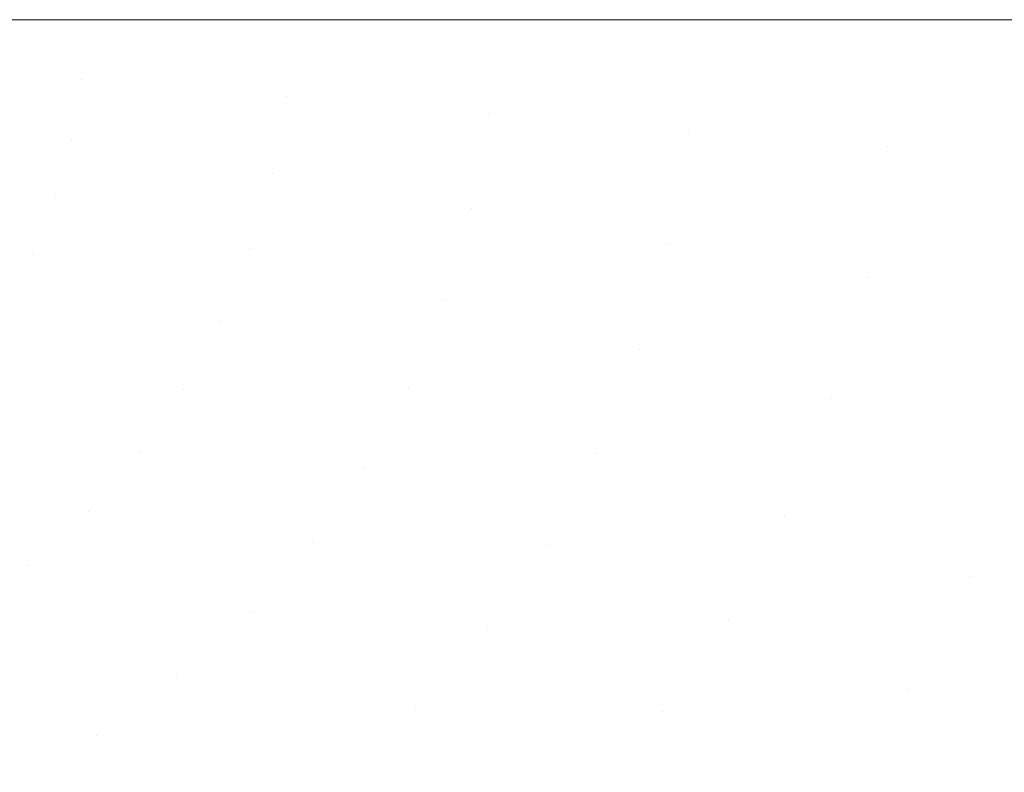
# Model space of a CAD drawing. Header units: centimetres. Extents: x -26.4 to 27.6, y -20.6 to 15.1.
# Tile 253 of 256: x 5.4 to 13.5, y -8.9 to -2.7. Entities that reach past the tile are written whole.
import ezdxf

# ---------------------------------------------------------------- set-up
doc = ezdxf.new("R2010")
doc.units = ezdxf.units.CM
doc.header["$LTSCALE"] = 2.54
doc.layers.add('Lucido design-1', color=7, linetype='Continuous')

# ---------------------------------------------------------------- blocks, each defined once
blk = doc.blocks.new('Gruppo-1')
at = {"color": 5, "linetype": 'Continuous', "lineweight": 9}
for points, invisible_edges in [([(5.867, -3.207, -311.9149), (5.8989, -2.7163, -311.9145), (4.1926, -2.7163, -311.9886), (4.1753, -3.0692, -311.9886)], 9), ([(5.8989, -2.7163, -311.9145), (5.867, -3.207, -311.9149), (7.5487, -3.346, -311.7102)], 11), ([(7.5487, -3.346, -311.7102), (7.5945, -2.7163, -311.7089), (5.8989, -2.7163, -311.9145)], 9), ([(7.5945, -2.7163, -311.7089), (7.5487, -3.346, -311.7102), (9.2166, -3.4856, -311.4038)], 11), ([(9.2166, -3.4856, -311.4038), (9.2747, -2.7163, -311.4016), (7.5945, -2.7163, -311.7089)], 9), ([(9.2747, -2.7163, -311.4016), (9.2166, -3.4856, -311.4038), (10.8686, -3.6248, -311.0101)], 11), ([(10.8686, -3.6248, -311.0101), (10.9369, -2.7163, -311.0076), (9.2747, -2.7163, -311.4016)], 9), ([(10.9369, -2.7163, -311.0076), (10.8686, -3.6248, -311.0101), (12.4992, -3.7626, -310.5247)], 11), ([(12.4992, -3.7626, -310.5247), (12.5748, -2.7163, -310.523), (10.9369, -2.7163, -311.0076)], 9), ([(12.5748, -2.7163, -310.523), (12.4992, -3.7626, -310.5247), (14.0967, -3.8983, -309.93)], 11), ([(14.0967, -3.8983, -309.93), (14.1764, -2.7163, -309.9298), (12.5748, -2.7163, -310.523)], 9), ([(4.1753, -3.0692, -311.9886), (4.1235, -3.4186, -311.9886), (5.7826, -3.6989, -311.915)], 10), ([(5.7826, -3.6989, -311.915), (5.867, -3.207, -311.9149), (4.1753, -3.0692, -311.9886)], 11), ([(5.867, -3.207, -311.9149), (5.7826, -3.6989, -311.915), (7.4349, -3.9833, -311.7105)], 11), ([(7.4349, -3.9833, -311.7105), (7.5487, -3.346, -311.7102), (5.867, -3.207, -311.9149)], 11), ([(7.5487, -3.346, -311.7102), (7.4349, -3.9833, -311.7105), (9.0771, -4.2695, -311.4036)], 11), ([(9.0771, -4.2695, -311.4036), (9.2166, -3.4856, -311.4038), (7.5487, -3.346, -311.7102)], 11), ([(4.1235, -3.4186, -311.9886), (4.0376, -3.7613, -311.9886), (5.6463, -4.1807, -311.9149)], 10), ([(5.6463, -4.1807, -311.9149), (5.7826, -3.6989, -311.915), (4.1235, -3.4186, -311.9886)], 11), ([(9.2166, -3.4856, -311.4038), (9.0771, -4.2695, -311.4036), (10.7075, -4.5547, -311.0068)], 11), ([(10.7075, -4.5547, -311.0068), (10.8686, -3.6248, -311.0101), (9.2166, -3.4856, -311.4038)], 11), ([(10.8686, -3.6248, -311.0101), (10.7075, -4.5547, -311.0068), (12.3208, -4.8358, -310.5153)], 11), ([(12.3208, -4.8358, -310.5153), (12.4992, -3.7626, -310.5247), (10.8686, -3.6248, -311.0101)], 11), ([(5.7826, -3.6989, -311.915), (5.6463, -4.1807, -311.9149), (7.2541, -4.6011, -311.71)], 11), ([(7.2541, -4.6011, -311.71), (7.4349, -3.9833, -311.7105), (5.7826, -3.6989, -311.915)], 11), ([(4.0376, -3.7613, -311.9886), (3.9186, -4.094, -311.9886), (5.4594, -4.6484, -311.9147)], 10), ([(5.4594, -4.6484, -311.9147), (5.6463, -4.1807, -311.9149), (4.0376, -3.7613, -311.9886)], 11), ([(14.0145, -4.5078, -309.9233), (12.4992, -3.7626, -310.5247), (12.3208, -4.8358, -310.5153)], 11), ([(14.0145, -4.5078, -309.9233), (14.0967, -3.8983, -309.93), (12.4992, -3.7626, -310.5247)], 11), ([(7.4349, -3.9833, -311.7105), (7.2541, -4.6011, -311.71), (8.8576, -5.0201, -311.4012)], 11), ([(8.8576, -5.0201, -311.4012), (9.0771, -4.2695, -311.4036), (7.4349, -3.9833, -311.7105)], 11), ([(5.2255, -5.0926, -311.9143), (5.4594, -4.6484, -311.9147), (3.9186, -4.094, -311.9886)], 11), ([(5.6463, -4.1807, -311.9149), (5.4594, -4.6484, -311.9147), (7.0069, -5.2004, -311.7089)], 11), ([(7.0069, -5.2004, -311.7089), (7.2541, -4.6011, -311.71), (5.6463, -4.1807, -311.9149)], 11), ([(9.0771, -4.2695, -311.4036), (8.8576, -5.0201, -311.4012), (10.4549, -5.4336, -310.9984)], 11), ([(10.4549, -5.4336, -310.9984), (10.7075, -4.5547, -311.0068), (9.0771, -4.2695, -311.4036)], 11), ([(12.3208, -4.8358, -310.5153), (13.9055, -5.1101, -309.9126), (14.0145, -4.5078, -309.9233)], 11), ([(7.2541, -4.6011, -311.71), (7.0069, -5.2004, -311.7089), (8.5574, -5.747, -311.397)], 11), ([(8.5574, -5.747, -311.397), (8.8576, -5.0201, -311.4012), (7.2541, -4.6011, -311.71)], 11), ([(10.7075, -4.5547, -311.0068), (10.4549, -5.4336, -310.9984), (12.0404, -5.8368, -310.4963)], 11), ([(12.0404, -5.8368, -310.4963), (12.3208, -4.8358, -310.5153), (10.7075, -4.5547, -311.0068)], 11), ([(5.4594, -4.6484, -311.9147), (5.2255, -5.0926, -311.9143), (6.7017, -5.7602, -311.7072)], 11), ([(6.7017, -5.7602, -311.7072), (7.0069, -5.2004, -311.7089), (5.4594, -4.6484, -311.9147)], 11), ([(13.7705, -5.6676, -309.8982), (12.3208, -4.8358, -310.5153), (12.0404, -5.8368, -310.4963)], 11), ([(13.7705, -5.6676, -309.8982), (13.9055, -5.1101, -309.9126), (12.3208, -4.8358, -310.5153)], 11), ([(8.8576, -5.0201, -311.4012), (8.5574, -5.747, -311.397), (10.108, -6.2827, -310.9859)], 11), ([(10.108, -6.2827, -310.9859), (10.4549, -5.4336, -310.9984), (8.8576, -5.0201, -311.4012)], 11), ([(5.2255, -5.0926, -311.9143), (4.9477, -5.5091, -311.9139), (6.3427, -6.2784, -311.7051)], 11), ([(6.3427, -6.2784, -311.7051), (6.7017, -5.7602, -311.7072), (5.2255, -5.0926, -311.9143)], 11), ([(7.0069, -5.2004, -311.7089), (6.7017, -5.7602, -311.7072), (8.1908, -6.4139, -311.3915)], 11), ([(8.1908, -6.4139, -311.3915), (8.5574, -5.747, -311.397), (7.0069, -5.2004, -311.7089)], 11), ([(4.9477, -5.5091, -311.9139), (4.6264, -5.897, -311.9134), (5.9222, -6.7637, -311.7029)], 11), ([(5.9222, -6.7637, -311.7029), (6.3427, -6.2784, -311.7051), (4.9477, -5.5091, -311.9139)], 11), ([(10.4549, -5.4336, -310.9984), (10.108, -6.2827, -310.9859), (11.6526, -6.8007, -310.4695)], 11), ([(11.6526, -6.8007, -310.4695), (12.0404, -5.8368, -310.4963), (10.4549, -5.4336, -310.9984)], 11), ([(12.0404, -5.8368, -310.4963), (13.6026, -6.2263, -309.8804), (13.7705, -5.6676, -309.8982)], 11), ([(8.5574, -5.747, -311.397), (8.1908, -6.4139, -311.3915), (9.688, -7.0477, -310.9704)], 11), ([(9.688, -7.0477, -310.9704), (10.108, -6.2827, -310.9859), (8.5574, -5.747, -311.397)], 11), ([(6.7017, -5.7602, -311.7072), (6.3427, -6.2784, -311.7051), (7.7626, -7.0232, -311.385)], 11), ([(7.7626, -7.0232, -311.385), (8.1908, -6.4139, -311.3915), (6.7017, -5.7602, -311.7072)], 11), ([(4.6264, -5.897, -311.9134), (4.2644, -6.2517, -311.9129), (5.4413, -7.2094, -311.7006)], 11), ([(5.4413, -7.2094, -311.7006), (5.9222, -6.7637, -311.7029), (4.6264, -5.897, -311.9134)], 11), ([(12.0404, -5.8368, -310.4963), (11.6526, -6.8007, -310.4695), (13.1794, -7.2965, -309.836)], 11), ([(13.1794, -7.2965, -309.836), (13.6026, -6.2263, -309.8804), (12.0404, -5.8368, -310.4963)], 11), ([(13.6026, -6.2263, -309.8804), (13.1794, -7.2965, -309.836), (14.6759, -7.7692, -309.0839)], 11), ([(4.9101, -7.6059, -311.6984), (5.4413, -7.2094, -311.7006), (4.2644, -6.2517, -311.9129)], 11), ([(6.3427, -6.2784, -311.7051), (5.9222, -6.7637, -311.7029), (7.2521, -7.5987, -311.378)], 11), ([(7.2521, -7.5987, -311.378), (7.7626, -7.0232, -311.385), (6.3427, -6.2784, -311.7051)], 11), ([(10.108, -6.2827, -310.9859), (9.688, -7.0477, -310.9704), (11.1855, -7.6537, -310.4367)], 11), ([(11.1855, -7.6537, -310.4367), (11.6526, -6.8007, -310.4695), (10.108, -6.2827, -310.9859)], 11), ([(8.1908, -6.4139, -311.3915), (7.7626, -7.0232, -311.385), (9.1996, -7.737, -310.9526)], 11), ([(9.1996, -7.737, -310.9526), (9.688, -7.0477, -310.9704), (8.1908, -6.4139, -311.3915)], 11), ([(5.9222, -6.7637, -311.7029), (5.4413, -7.2094, -311.7006), (6.6566, -8.1316, -311.3709)], 11), ([(6.6566, -8.1316, -311.3709), (7.2521, -7.5987, -311.378), (5.9222, -6.7637, -311.7029)], 11), ([(11.6526, -6.8007, -310.4695), (11.1855, -7.6537, -310.4367), (12.6704, -8.2273, -309.782)], 11), ([(12.6704, -8.2273, -309.782), (13.1794, -7.2965, -309.836), (11.6526, -6.8007, -310.4695)], 11), ([(7.7626, -7.0232, -311.385), (7.2521, -7.5987, -311.378), (8.6057, -8.3935, -310.9335)], 11), ([(8.6057, -8.3935, -310.9335), (9.1996, -7.737, -310.9526), (7.7626, -7.0232, -311.385)], 11), ([(9.688, -7.0477, -310.9704), (9.1996, -7.737, -310.9526), (10.6432, -8.4108, -310.3996)], 11), ([(10.6432, -8.4108, -310.3996), (11.1855, -7.6537, -310.4367), (9.688, -7.0477, -310.9704)], 11), ([(5.4413, -7.2094, -311.7006), (4.9101, -7.6059, -311.6984), (5.9918, -8.6062, -311.364)], 11), ([(5.9918, -8.6062, -311.364), (6.6566, -8.1316, -311.3709), (5.4413, -7.2094, -311.7006)], 11), ([(13.1794, -7.2965, -309.836), (12.6704, -8.2273, -309.782), (14.1288, -8.7689, -309.0083)], 11), ([(14.1288, -8.7689, -309.0083), (14.6759, -7.7692, -309.0839), (13.1794, -7.2965, -309.836)], 11), ([(5.2718, -9.0151, -311.3577), (5.9918, -8.6062, -311.364), (4.9101, -7.6059, -311.6984)], 11), ([(7.2521, -7.5987, -311.378), (6.6566, -8.1316, -311.3709), (7.8989, -9.0066, -310.914)], 11), ([(7.8989, -9.0066, -310.914), (8.6057, -8.3935, -310.9335), (7.2521, -7.5987, -311.378)], 11), ([(11.1855, -7.6537, -310.4367), (10.6432, -8.4108, -310.3996), (12.0782, -9.0402, -309.7211)], 11), ([(12.0782, -9.0402, -309.7211), (12.6704, -8.2273, -309.782), (11.1855, -7.6537, -310.4367)], 11), ([(9.1996, -7.737, -310.9526), (8.6057, -8.3935, -310.9335), (9.9704, -9.1365, -310.3599)], 11), ([(9.9704, -9.1365, -310.3599), (10.6432, -8.4108, -310.3996), (9.1996, -7.737, -310.9526)], 11), ([(6.6566, -8.1316, -311.3709), (5.9918, -8.6062, -311.364), (7.1008, -9.5537, -310.895)], 11), ([(7.1008, -9.5537, -310.895), (7.8989, -9.0066, -310.914), (6.6566, -8.1316, -311.3709)], 11), ([(12.6704, -8.2273, -309.782), (12.0782, -9.0402, -309.7211), (13.4883, -9.6274, -308.9233)], 11), ([(13.4883, -9.6274, -308.9233), (14.1288, -8.7689, -309.0083), (12.6704, -8.2273, -309.782)], 11), ([(8.6057, -8.3935, -310.9335), (7.8989, -9.0066, -310.914), (9.1543, -9.8187, -310.3193)], 11), ([(9.1543, -9.8187, -310.3193), (9.9704, -9.1365, -310.3599), (8.6057, -8.3935, -310.9335)], 11), ([(10.6432, -8.4108, -310.3996), (9.9704, -9.1365, -310.3599), (10.6516, -9.4865, -310.0242)], 11), ([(12.0782, -9.0402, -309.7211), (10.6432, -8.4108, -310.3996), (10.6516, -9.4865, -310.0242)], 11), ([(5.9918, -8.6062, -311.364), (5.2718, -9.0151, -311.3577), (6.2306, -10.0249, -310.8775)], 11), ([(6.2306, -10.0249, -310.8775), (7.1008, -9.5537, -310.895), (5.9918, -8.6062, -311.364)], 11)]:
    blk.add_3dface(points, dxfattribs=dict(at, invisible_edges=invisible_edges))
blk = doc.blocks.new('Gruppo-2-1')
at = {"color": 5}
blk.add_blockref('Gruppo-1', (0, 0), dxfattribs=at)

msp = doc.modelspace()

# ---------------------------------------------------------------- block references
at = {"layer": 'Lucido design-1', "color": 7}
msp.add_blockref('Gruppo-2-1', (0, 0), dxfattribs=at)

doc.saveas('drawing.dxf')
